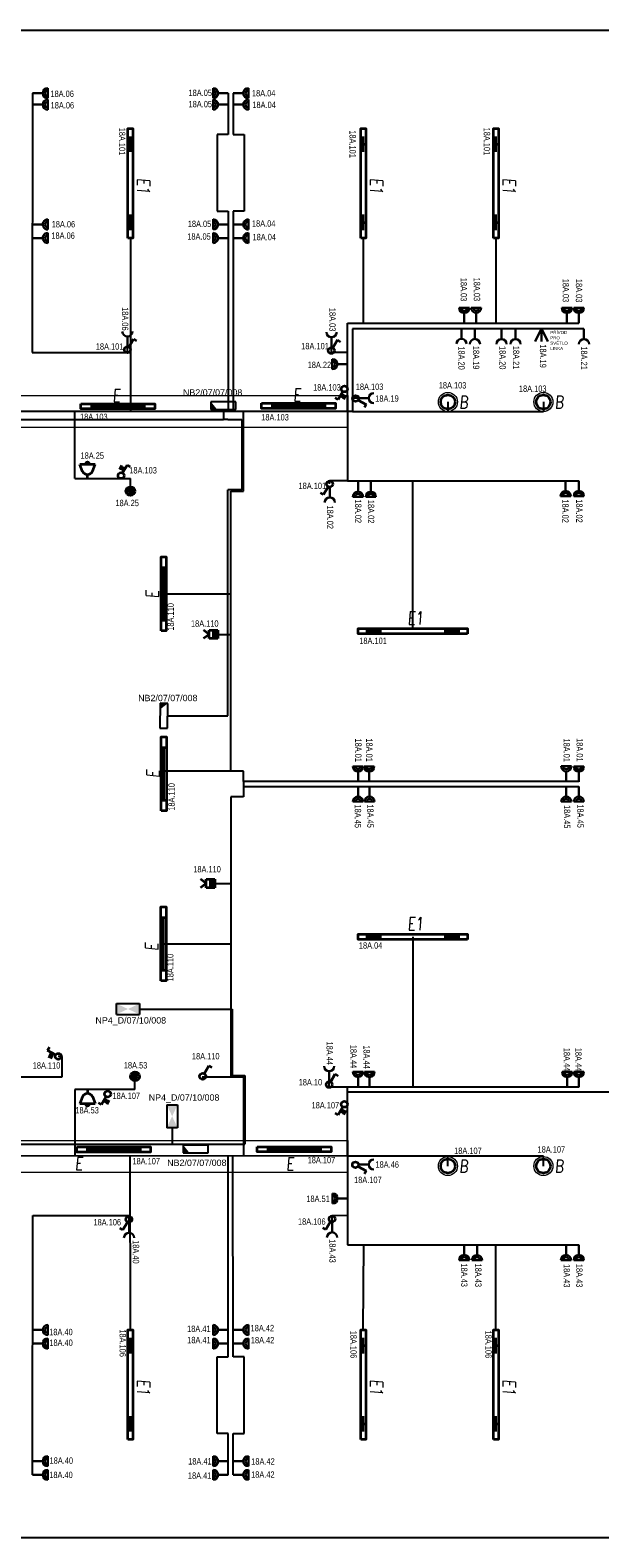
# Model space of a CAD drawing. Header units: millimetres. Extents: x 373037 to 693665, y 214892 to 273272.
# Tile 55 of 56: x 671476 to 680426, y 249592 to 273272. Entities that reach past the tile are written whole.
import ezdxf
from ezdxf.enums import TextEntityAlignment as Align

# ---------------------------------------------------------------- set-up
doc = ezdxf.new("R2010")
doc.units = ezdxf.units.MM
doc.header["$LTSCALE"] = 100
doc.layers.get('0').update_dxf_attribs({"linetype": 'CONTINUOUS'})
for name, color, linetype, lineweight in [('2DE_OBL', 91, 'CONTINUOUS', 35), ('2DE_OBL_L1', 91, 'CONTINUOUS', 35), ('CP_DETAL', 33, 'CONTINUOUS', 18), ('E_NOUZOVÉ+PP OSVĚTLENÍ', 60, 'CONTINUOUS', 25), ('E_SVĚTLA POPIS', 130, 'CONTINUOUS', 30), ('E_VEDENÍ SILNOPROUD', 50, 'CONTINUOUS', 25), ('E_VEDENÍ_CBS', 214, 'CONTINUOUS', 25), ('E_VYPINACE', 170, 'CONTINUOUS', 35), ('E_ZÁSUVKY POPIS', 111, 'CONTINUOUS', 30), ('E_ZÁSUVKY-DVOJITE', 7, 'CONTINUOUS', 30), ('E_ZÁSUVKY.OST.+VYVODY', 11, 'CONTINUOUS', 30), ('E_ŽLABY', 40, 'CONTINUOUS', 15), ('U1 LIGHTING', 10, 'CONTINUOUS', 35)]:
    doc.layers.add(name, color=color, linetype=linetype, lineweight=lineweight)
for name, color, linetype in [('BEZPECNOSTNE SVETLA', 80, 'CONTINUOUS'), ('E_RÁM', 253, 'CONTINUOUS'), ('GC3_MEP_E_LV_SECURITY LIGHT', 80, 'CONTINUOUS'), ('PIKTOGRAMY', 210, 'CONTINUOUS'), ('PRIPOJKA 230V', 1, 'CONTINUOUS'), ('ŽLAB', 7, 'CONTINUOUS')]:
    doc.layers.add(name, color=color, linetype=linetype)
doc.styles.add('ARIAL', font='arial.ttf')
doc.styles.add('CP_ATTR', font='ROMANS.SHX')
doc.styles.add('CS-ROMANS', font='romans.shx', dxfattribs={"width": 0.75, "oblique": 5})
doc.styles.get("Standard").update_dxf_attribs({"font": 'arial.ttf'})
doc.styles.add('V+P_01_B3_E_FP_001$0$BLOCK', font='romans.shx', dxfattribs={"width": 0.8})

# ---------------------------------------------------------------- blocks, each defined once
blk = doc.blocks.new('A$C3423193F')
at = {"color": 1, "linetype": 'ByBlock'}
for p, q in [((80, 240), (0, 240)), ((80, 240), (160, 240)), ((80, 160), (80, 0))]:
    blk.add_line(p, q, dxfattribs=at)
for radius in [80, 45.2]:
    blk.add_arc((80, 240), radius, 180, 0, dxfattribs=at)
blk = doc.blocks.new('zasuvka_jednoducha')
at = {"color": 1, "lineweight": 30}
blk.add_line((19281, 12983), (19281, 13143), dxfattribs=at)
blk.add_arc((19281, 12903), 80, 0, 180, dxfattribs=at)
blk = doc.blocks.new('E')
at = {"layer": 'U1 LIGHTING', "style": 'CS-ROMANS', "oblique": 5, "width": 0.75}
blk.add_text('E', height=200, dxfattribs=at).set_placement((229480, 21709))
blk = doc.blocks.new('*U24')
at = {"color": 0, "linetype": 'ByBlock'}
for p, q in [((24, 249.57), (96, 374.28)), ((96, 374.28), (143.56, 346.82))]:
    blk.add_line(p, q, dxfattribs=at)
blk.add_circle((0, 208), 48, dxfattribs=at)
blk = doc.blocks.new('tlacitko_prepinac_svetla')
at = {"layer": 'E_VYPINACE'}
for points in [[(16875, 8774), (16940, 8744)], [(16888, 8798), (16951, 8769)], [(16930, 8722), (16960, 8787)]]:
    blk.add_lwpolyline(points, dxfattribs=at)
at = {"layer": 'E_VYPINACE', "rotation": 180}
blk.add_blockref('*U24', (16937, 9090), dxfattribs=at)
blk = doc.blocks.new('*U30')
at = {"color": 0, "linetype": 'ByBlock'}
for p, q in [((24, 249.57), (96, 374.28)), ((96, 374.28), (143.56, 346.82))]:
    blk.add_line(p, q, dxfattribs=at)
blk.add_circle((0, 208), 48, dxfattribs=at)
blk = doc.blocks.new('prepinas-svetel-jednoduchy')
at = {"layer": 'E_VYPINACE', "rotation": 89.99999999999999}
blk.add_blockref('*U30', (208, 2), dxfattribs=at)
blk = doc.blocks.new('*U28', base_point=(57391, -22719))
at = {"lineweight": 30, "ltscale": 0.1}
for p, q in [((57291, -22519), (57391, -22719)), ((57391, -22719), (57391, -22519)), ((57391, -22719), (57491, -22519))]:
    blk.add_line(p, q, dxfattribs=at)
blk = doc.blocks.new('pripojka 230V')
at = {"layer": 'PRIPOJKA 230V', "color": 1, "xscale": -1}
blk.add_blockref('*U28', (0, -2, -40), dxfattribs=at)
blk = doc.blocks.new('*U32', base_point=(28429, 5840))
at = {"linetype": 'ByBlock'}
blk.add_hatch(color=0, dxfattribs=at).paths.add_polyline_path([(28362, 5840), (28497, 5840), (28497, 5772), (28362, 5772)])
at = {"color": 0, "linetype": 'ByBlock'}
for p, q in [((28429, 5907), (28362, 5997)), ((28429, 5907), (28497, 5997)), ((28362, 5907), (28497, 5907)), ((28362, 5772), (28362, 5907)), ((28362, 5840), (28497, 5840)), ((28497, 5772), (28362, 5772)), ((28497, 5907), (28497, 5772))]:
    blk.add_line(p, q, dxfattribs=at)
blk = doc.blocks.new('pohybove-cidlo-svetla')
at = {"layer": 'E_VYPINACE', "rotation": 180}
blk.add_blockref('*U32', (-1, 30), dxfattribs=at)
blk = doc.blocks.new('2DELLI009_CZ')
for p, q in [((-0.5, 0.1), (-0.5, -0.1)), ((-0.5, 0), (0.5, 0)), ((0.5, 0.1), (0.5, -0.1))]:
    blk.add_line(p, q)
blk.add_lwpolyline([(-0.7, 0.2), (0.7, 0.2), (0.7, -0.2), (-0.7, -0.2)], close=True)
at = {"linetype": 'ByBlock', "style": 'CP_ATTR', "flags": 9}
for tag, p in [('NAME', (-0.092, -0.018)), ('GROUP', (-0.092, -0.018)), ('NUMBER', (-0.092, -0.018)), ('PRODUCER', (-0.092, -0.018)), ('ARTICLE', (-0.092, -0.018)), ('CHARACTER', (-0.092, -0.018)), ('VOLTAGE', (-0.092, -0.019)), ('WEIGHT', (-0.092, -0.018)), ('OTHER', (-0.092, -0.018)), ('PRODUCT-TYPE', (-0.092, -0.019)), ('ORDER-NO', (-0.092, -0.019)), ('POWER', (-0.092, -0.019))]:
    blk.add_attdef(tag, text='', height=0.00005, dxfattribs=at).set_placement(p, align=Align.MIDDLE_LEFT)
blk = doc.blocks.new('*U283')
at = {"layer": 'GC3_MEP_E_LV_SECURITY LIGHT', "linetype": 'ByBlock'}
for p, q in [((135, 59), (-255, 61)), ((-255, 61), (-255, -59)), ((135, -61), (135, 59)), ((-255, -59), (135, -61))]:
    blk.add_line(p, q, dxfattribs=at)
at = {"layer": 'GC3_MEP_E_LV_SECURITY LIGHT'}
blk.add_solid([(-255, 61), (-255, -59), (-158, -60)], dxfattribs=at)
at = {"layer": 'BEZPECNOSTNE SVETLA', "style": 'ARIAL'}
blk.add_attdef('BEZ.SV', (52, -54), '', height=100, dxfattribs=at)
blk = doc.blocks.new('*U285')
at = {"layer": 'GC3_MEP_E_LV_SECURITY LIGHT', "linetype": 'ByBlock'}
for p, q in [((-118, 196), (-122, -194)), ((2, 194), (-118, 196)), ((-2, -196), (2, 194)), ((-122, -194), (-2, -196))]:
    blk.add_line(p, q, dxfattribs=at)
at = {"layer": 'GC3_MEP_E_LV_SECURITY LIGHT'}
blk.add_solid([(2, 194), (-118, 196), (-119, 99)], dxfattribs=at)
at = {"layer": 'BEZPECNOSTNE SVETLA', "style": 'ARIAL'}
blk.add_attdef('BEZ.SV', (52, -54), '', height=100, dxfattribs=at)
blk = doc.blocks.new('V+P_01_B3_E_FP_001$0$E-LI-35')
at = {"layer": 'E_NOUZOVÉ+PP OSVĚTLENÍ', "linetype": 'ByBlock'}
for p, q in [((-10.9, -1.9), (10.9, -1.9)), ((-10.9, -12.1), (-10.9, -1.9)), ((-10.9, -12.1), (10.9, -12.1)), ((10.9, -1.9), (10.9, -12.1))]:
    blk.add_line(p, q, dxfattribs=at)
at = {"layer": 'E_NOUZOVÉ+PP OSVĚTLENÍ'}
blk.add_solid([(-10.9, -12.1), (-10.9, -1.9), (10.9, -1.9), (10.9, -12.1)], dxfattribs=at)
at = {"layer": 'E_NOUZOVÉ+PP OSVĚTLENÍ', "style": 'V+P_01_B3_E_FP_001$0$BLOCK', "width": 0.8, "flags": 8}
for tag, p in [('DIVERS.1', (-17.9, -2.1)), ('DIVERS.2', (-16.4, -12))]:
    blk.add_attdef(tag, text='', height=7.25, dxfattribs=at).set_placement(p, align=Align.RIGHT)
at = {"layer": 'E_NOUZOVÉ+PP OSVĚTLENÍ', "style": 'V+P_01_B3_E_FP_001$0$BLOCK', "width": 0.8}
for tag, p, height, flags in [('BLOCKNAME', (-6.8, -1.4), 2.54, 3), ('LEISTUNG', (13.3, -12), 7.25, 8)]:
    blk.add_attdef(tag, p, '', height=height, dxfattribs=dict(at, flags=flags))
blk.add_attdef('STROMKREIS', text='', height=7.25, dxfattribs=at).set_placement((-11.8, -23.8), align=Align.BOTTOM_CENTER)
blk = doc.blocks.new('*U286')
at = {"layer": 'GC3_MEP_E_LV_SECURITY LIGHT', "xscale": 16.54563019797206, "yscale": 16.54563022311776, "zscale": 16.54563022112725, "rotation": 270.0000000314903}
blk.add_blockref('V+P_01_B3_E_FP_001$0$E-LI-35', (116, 0), dxfattribs=at)
at = {"layer": 'PIKTOGRAMY', "style": 'ARIAL'}
blk.add_attdef('PIKTOGRAM', (162, -40), '', height=100, dxfattribs=at)
blk = doc.blocks.new('*U287')
at = {"layer": 'GC3_MEP_E_LV_SECURITY LIGHT', "xscale": 16.54563019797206, "yscale": 16.54563022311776, "zscale": 16.54563022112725}
blk.add_blockref('V+P_01_B3_E_FP_001$0$E-LI-35', (0, 116), dxfattribs=at)
at = {"layer": 'PIKTOGRAMY', "style": 'ARIAL'}
blk.add_attdef('PIKTOGRAM', (162, -40), '', height=100, dxfattribs=at)
blk = doc.blocks.new('2DELLI018_CZ')
for p, q in [((-0.6, 0), (-0.4, 0)), ((-0.5, 0.1), (-0.5, -0.1)), ((0.4, 0), (0.6, 0)), ((0.5, 0.1), (0.5, -0.1))]:
    blk.add_line(p, q)
blk.add_lwpolyline([(-0.7, 0.2), (0.7, 0.2), (0.7, -0.2), (-0.7, -0.2)], close=True)
at = {"linetype": 'ByBlock', "style": 'CP_ATTR', "flags": 9}
for tag, p in [('NAME', (-0.092, -0.018)), ('GROUP', (-0.092, -0.018)), ('NUMBER', (-0.092, -0.018)), ('PRODUCER', (-0.092, -0.018)), ('ARTICLE', (-0.092, -0.018)), ('CHARACTER', (-0.092, -0.018)), ('VOLTAGE', (-0.092, -0.019)), ('WEIGHT', (-0.092, -0.018)), ('OTHER', (-0.092, -0.018)), ('PRODUCT-TYPE', (-0.092, -0.019)), ('ORDER-NO', (-0.092, -0.019)), ('POWER', (-0.092, -0.019))]:
    blk.add_attdef(tag, text='', height=0.00005, dxfattribs=at).set_placement(p, align=Align.MIDDLE_LEFT)
blk = doc.blocks.new('E1')
at = {"layer": 'U1 LIGHTING', "style": 'CS-ROMANS', "oblique": 5, "width": 0.75}
blk.add_text('E1', height=200, dxfattribs=at).set_placement((229480, 21709))
blk = doc.blocks.new('2DELPH010_CZ')
blk.add_ellipse((0, 0), major_axis=(-0.053, 0.053), ratio=1, start_param=3.926991, end_param=10.210176)
at = {"layer": 'CP_DETAL'}
blk.add_ellipse((0, 0), major_axis=(-0.0707, 0.0707), ratio=1, start_param=3.926991, end_param=10.210176, dxfattribs=at)
at = {"linetype": 'ByBlock', "style": 'CP_ATTR', "flags": 9}
for tag in ['NAME', 'GROUP', 'NUMBER', 'PRODUCER', 'ARTICLE', 'PRODUCT-TYPE', 'ORDER-NO', 'CHARACTER', 'POWER', 'VOLTAGE', 'WEIGHT', 'OTHER']:
    blk.add_attdef(tag, text='', height=0.00000005, dxfattribs=at).set_placement((0, 0), align=Align.MIDDLE_LEFT)
blk = doc.blocks.new('B')
at = {"layer": 'U1 LIGHTING', "style": 'CS-ROMANS', "oblique": 5, "width": 0.75}
blk.add_text('B', height=200, dxfattribs=at).set_placement((229480, 21709))
blk = doc.blocks.new('*U290')
for p, q in [((0, -250), (0, 250)), ((0, 250), (7512.5, 250)), ((7512.5, 250), (7512.5, -250)), ((7512.5, -250), (0, -250))]:
    blk.add_line(p, q)
at = {"style": 'CP_ATTR', "flags": 9}
for tag in ['NAME', 'PRODUCER', 'PRODUCT-TYPE', 'ARTICLE', 'FLOW', 'NUMBER', 'SYSTEM', 'FORM', 'SIZE', 'OTHER']:
    blk.add_attdef(tag, (0, 0), '', height=0.0001, dxfattribs=at)
blk = doc.blocks.new('CPEL_3386')
blk.add_hatch(color=256).paths.add_polyline_path([(-0.2, 0, 1), (0.2, 0, 1)])
for radius in [0.35, 0.2]:
    blk.add_circle((0, 0), radius)
at = {"linetype": 'ByBlock', "style": 'CP_ATTR', "flags": 9}
for tag in ['NAME', 'GROUP', 'NUMBER', 'PRODUCER', 'ARTICLE', 'PRODUCT-TYPE', 'ORDER-NO', 'CHARACTER', 'POWER', 'VOLTAGE', 'WEIGHT', 'OTHER']:
    blk.add_attdef(tag, text='', height=0.00005, dxfattribs=at).set_placement((-0.09, -0.02), align=Align.MIDDLE_LEFT)
blk = doc.blocks.new('CPEL_1003')
for p, q in [((0, 0), (0, -0.3)), ((-0.4, -0.55), (-0.6, -1.1)), ((-0.6, -1.1), (0.6, -1.1)), ((0.4, -0.55), (0.6, -1.1))]:
    blk.add_line(p, q)
blk.add_circle((0, -1.2), 0.1)
blk.add_arc((0, -0.75), 0.445, 25.9892, 154.0108)
at = {"linetype": 'ByBlock', "style": 'CP_ATTR', "flags": 9}
for tag in ['NAME', 'GROUP', 'NUMBER', 'PRODUCER', 'ARTICLE', 'PRODUCT-TYPE', 'ORDER-NO', 'CHARACTER', 'POWER', 'VOLTAGE', 'WEIGHT', 'OTHER']:
    blk.add_attdef(tag, text='', height=0.00005, dxfattribs=at).set_placement((-0.09, -0.02), align=Align.MIDDLE_LEFT)
blk = doc.blocks.new('*U294')
for p, q in [((0, -250), (0, 250)), ((0, 250), (6662.5, 250)), ((6662.5, 250), (6662.5, -250)), ((6662.5, -250), (0, -250))]:
    blk.add_line(p, q)
at = {"style": 'CP_ATTR', "flags": 9}
for tag in ['NAME', 'PRODUCER', 'PRODUCT-TYPE', 'ARTICLE', 'FLOW', 'NUMBER', 'SYSTEM', 'FORM', 'SIZE', 'OTHER']:
    blk.add_attdef(tag, (0, 0), '', height=0.0001, dxfattribs=at)

msp = doc.modelspace()

# ---------------------------------------------------------------- linework, layer by layer
at = {"layer": 'E_RÁM', "color": 252, "true_color": 0x939598}
msp.add_lwpolyline([(681617, 249592), (655037, 249592), (655037, 273272), (681617, 273272)], close=True, dxfattribs=at)
at = {"layer": 'E_VEDENÍ SILNOPROUD'}
for p, q in [((671514, 272282), (671509, 268207)), ((674589, 272282), (674589, 271635)), ((674664, 272282), (674664, 271635)), ((674589, 271635), (674414, 271635)), ((674414, 271635), (674414, 270672)), ((674664, 271635), (674839, 271635)), ((674839, 271635), (674839, 270430)), ((674414, 270672), (674414, 270430)), ((674414, 270430), (674589, 270430)), ((674589, 270430), (674589, 267282)), ((674839, 270430), (674664, 270430)), ((674664, 270430), (674664, 267282)), ((673052, 270007), (673052, 268207)), ((676710, 270007), (676710, 268670)), ((678794, 270007), (678794, 268670)), ((676464, 267282), (676464, 268670)), ((676464, 268670), (680096, 268670)), ((680177, 268581), (676539, 268581)), ((676539, 268581), (676539, 267282)), ((673003, 268301), (673003, 268207)), ((671509, 268207), (673003, 268207)), ((673003, 268207), (673052, 268207)), ((673052, 268207), (673052, 267282)), ((676212, 268207), (676212, 268290)), ((676464, 268207), (676212, 268207)), ((676635, 267491), (676539, 267491)), ((678039, 267432), (678039, 267282)), ((679539, 267432), (679539, 267282)), ((676539, 267282), (661001, 267282)), ((672177, 266232), (672177, 267282)), ((674827, 266195), (674827, 267282)), ((676464, 267282), (676464, 266195)), ((676539, 267282), (679539, 267282)), ((672177, 266232), (673052, 266232)), ((673052, 266032), (673052, 266232)), ((674827, 266032), (674827, 266195)), ((676464, 266195), (676181, 266195)), ((676181, 266144), (676181, 266195)), ((676464, 266195), (680096, 266195)), ((677487, 263872), (677487, 266195)), ((674627, 261632), (674627, 266032)), ((674627, 266032), (674827, 266032)), ((673574, 264420), (674627, 264420)), ((674426, 263782), (674627, 263782)), ((674627, 261632), (673577, 261632)), ((674827, 261632), (674627, 261632)), ((674827, 261470), (674827, 261632)), ((680096, 261470), (674827, 261470)), ((674827, 261470), (674827, 261395)), ((674827, 261232), (674627, 261232)), ((674627, 261232), (674627, 256832)), ((674827, 261395), (674827, 261232)), ((674827, 261395), (680097, 261395)), ((674376, 259868), (674627, 259868)), ((673572, 258921), (674627, 258921)), ((677487, 259032), (677487, 256670)), ((671977, 257154), (671917, 257154)), ((671977, 256832), (671977, 257154)), ((670927, 256832), (671977, 256832)), ((673122, 256632), (673122, 256840)), ((674177, 256832), (674627, 256832)), ((674627, 256832), (674827, 256832)), ((674827, 256832), (674827, 255594)), ((676174, 256670), (676174, 256759)), ((672177, 256632), (672177, 255592)), ((673122, 256632), (672177, 256632)), ((680096, 256670), (676174, 256669)), ((676464, 255586), (676464, 256670)), ((676464, 256595), (680596, 256595)), ((661069, 255585), (676464, 255595)), ((673052, 252857), (673050, 255593)), ((674589, 252435), (674587, 255594)), ((674664, 252435), (674662, 255594)), ((676464, 255595), (676464, 254195)), ((679539, 255586), (676464, 255586)), ((678039, 255432), (678039, 255586)), ((679539, 255432), (679539, 255586)), ((679539, 255432), (679539, 255432)), ((671514, 250582), (671519, 254657)), ((671519, 254657), (673051, 254657)), ((673031, 254544), (673031, 254657)), ((676219, 254657), (676461, 254661)), ((676219, 254552), (676219, 254657)), ((676464, 254195), (680096, 254195)), ((676710, 252857), (676720, 254195)), ((678794, 252857), (678794, 254195)), ((674414, 251230), (674414, 252435)), ((674414, 252435), (674589, 252435)), ((674840, 252435), (674664, 252435)), ((674840, 251230), (674840, 252435)), ((674589, 251230), (674414, 251230)), ((674589, 250582), (674589, 251230)), ((674664, 250582), (674664, 251230)), ((674664, 251230), (674840, 251230))]:
    msp.add_line(p, q, dxfattribs=at)
at = {"layer": 'E_VEDENÍ_CBS'}
for p, q in [((661199, 267157), (674512, 267157)), ((674512, 267314), (674512, 267157)), ((674583, 267157), (674512, 267157)), ((674583, 267157), (674802, 267157)), ((674802, 267157), (674802, 266050)), ((674583, 262504), (674583, 266050)), ((674802, 266050), (674583, 266050)), ((673636, 262504), (674583, 262504)), ((673193, 257898), (674527, 257898)), ((674527, 257898), (674652, 257898)), ((674627, 257898), (674627, 257898)), ((674652, 257898), (674652, 256856)), ((674652, 256856), (674848, 256856)), ((674848, 256856), (674848, 255774)), ((673707, 256033), (673707, 255774)), ((661199, 255774), (673707, 255774)), ((673707, 255774), (674848, 255774)), ((674078, 255759), (674078, 255774))]:
    msp.add_line(p, q, dxfattribs=at)
at = {"layer": 'E_ŽLABY'}
msp.add_line((673579, 263838), (673579, 263832), dxfattribs=at)

# ---------------------------------------------------------------- block references
at = {"rotation": 270}
for p in [(651450, 500429), (655108, 500429), (657192, 500429), (651450, 481559), (655108, 481559), (657192, 481559)]:
    msp.add_blockref('E1', p, dxfattribs=at)
for p in [(447924, 242230), (447924, 237430)]:
    msp.add_blockref('E1', p)
at = {"layer": '2DE_OBL', "xscale": 1228.571428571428, "yscale": 200, "zscale": 1000}
for p, rotation in [((673052, 270867), 89.99999999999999), ((676710, 270867), 89.99999999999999), ((678794, 270867), 89.99999999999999), ((677487, 263832), 180), ((677487, 259032), 180), ((673052, 251997), 89.99999999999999), ((676710, 251997), 89.99999999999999), ((678794, 251997), 89.99999999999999)]:
    msp.add_blockref('2DELLI018_CZ', p, dxfattribs=dict(at, rotation=rotation))
at = {"layer": '2DE_OBL', "xscale": 1500, "yscale": 1500, "zscale": 252.5252525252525}
for p in [(678039, 267432), (679539, 267432), (678039, 255432), (679539, 255432)]:
    msp.add_blockref('2DELPH010_CZ', p, dxfattribs=at)
at = {"layer": '2DE_OBL_L1', "xscale": 828.5714285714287, "yscale": 200, "zscale": 1000}
for p in [(672853, 267363), (675691, 267371), (672789, 255691), (675623, 255695)]:
    msp.add_blockref('2DELLI009_CZ', p, dxfattribs=at)
at = {"layer": '2DE_OBL_L1', "xscale": 828.5714285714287, "yscale": 200, "zscale": 1000, "rotation": 90}
for p in [(673574, 264420), (673577, 261591), (673572, 258921)]:
    msp.add_blockref('2DELLI009_CZ', p, dxfattribs=at)
at = {"layer": 'E_NOUZOVÉ+PP OSVĚTLENÍ'}
ref = msp.add_blockref('*U283', (674572, 267374), dxfattribs=at)
ref.add_attrib('BEZ.SV', 'NB2/07/07/008', (673877, 267532), dxfattribs={"layer": 'BEZPECNOSTNE SVETLA', "height": 100, "style": 'ARIAL'})
ref = msp.add_blockref('*U285', (673636, 262504), dxfattribs=at)
ref.add_attrib('BEZ.SV', 'NB2/07/07/008', (673173, 262733), dxfattribs={"layer": 'BEZPECNOSTNE SVETLA', "height": 100, "style": 'ARIAL'})
ref = msp.add_blockref('*U287', (673013, 257898), dxfattribs=at)
ref.add_attrib('PIKTOGRAM', 'NP4_D/07/10/008', (672502, 257670), dxfattribs={"height": 100, "style": 'ARIAL'})
ref = msp.add_blockref('*U286', (673707, 256213), dxfattribs=at)
ref.add_attrib('PIKTOGRAM', 'NP4_D/07/10/008', (673339, 256458), dxfattribs={"height": 100, "style": 'ARIAL'})
ref = msp.add_blockref('*U283', (674137, 255699), dxfattribs=at)
ref.add_attrib('BEZ.SV', 'NB2/07/07/008', (673629, 255433), dxfattribs={"layer": 'BEZPECNOSTNE SVETLA', "height": 100, "style": 'ARIAL'})
at = {"layer": 'E_VYPINACE'}
for name, p, rotation in [('prepinas-svetel-jednoduchy', (673003, 268254), 270), ('prepinas-svetel-jednoduchy', (676206, 268240), 270), ('tlacitko_prepinac_svetla', (689842, 275158), 180), ('prepinas-svetel-jednoduchy', (676183, 266143), 89.99999999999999), ('prepinas-svetel-jednoduchy', (674185, 256841), 270), ('prepinas-svetel-jednoduchy', (676172, 256712), 270), ('prepinas-svetel-jednoduchy', (673030, 254594), 89.99999999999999), ('prepinas-svetel-jednoduchy', (676222, 254601), 89.99999999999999)]:
    msp.add_blockref(name, p, dxfattribs=dict(at, rotation=rotation))
at = {"layer": 'E_VYPINACE', "xscale": 200, "yscale": 200, "zscale": 200, "rotation": 180}
msp.add_blockref('CPEL_1003', (672377, 266232), dxfattribs=at)
at = {"layer": 'E_VYPINACE', "xscale": 200, "yscale": 200, "zscale": 200}
for name, p in [('CPEL_3386', (673052, 266032)), ('CPEL_3386', (673122, 256840)), ('CPEL_1003', (672377, 256632))]:
    msp.add_blockref(name, p, dxfattribs=at)
at = {"layer": 'E_VYPINACE'}
msp.add_blockref('tlacitko_prepinac_svetla', (655758, 247681), dxfattribs=at)
at = {"layer": 'E_ZÁSUVKY-DVOJITE'}
for p, rotation in [((671514, 272362), 270), ((674664, 272362), 270), ((671514, 272182), 270), ((674664, 272182), 270), ((674589, 270141), 89.99999999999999), ((674589, 269927), 89.99999999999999), ((679969, 266195), 180), ((680176, 266195), 180), ((676707, 261395), 180), ((671514, 252937), 270), ((674589, 252777), 89.99999999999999), ((674664, 252937), 270), ((671514, 252723), 270), ((674589, 252563), 89.99999999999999), ((674664, 252723), 270), ((671514, 250876), 270), ((674589, 250716), 89.99999999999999), ((674664, 250876), 270), ((671514, 250662), 270), ((674589, 250502), 89.99999999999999), ((674664, 250662), 270)]:
    msp.add_blockref('A$C3423193F', p, dxfattribs=dict(at, rotation=rotation))
at = {"layer": 'E_ZÁSUVKY-DVOJITE', "xscale": -1}
for p, rotation in [((674589, 272362), 89.99999999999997), ((674589, 272182), 89.99999999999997), ((671514, 270141), 269.9999999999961), ((674664, 270141), 269.9999999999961), ((671514, 269927), 269.9999999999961), ((674664, 269927), 269.9999999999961), ((676463, 268107), 89.99999999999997), ((676547, 266184), 180), ((676748, 266182), 180), ((676727, 261395), 180), ((679819, 261395), 180), ((680016, 261395), 180), ((676467, 255002), 89.99999999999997), ((678216, 254195), 180), ((678417, 254193), 180), ((679815, 254195), 180), ((680016, 254195), 180)]:
    msp.add_blockref('A$C3423193F', p, dxfattribs=dict(at, rotation=rotation))
at = {"layer": 'E_ZÁSUVKY-DVOJITE'}
for p in [(678216, 268670), (678404, 268673), (679829, 268670), (680016, 268670), (676547, 261468), (676723, 261468), (679819, 261470), (680016, 261467), (676547, 256670), (676727, 256670), (679832, 256670), (680016, 256670)]:
    msp.add_blockref('A$C3423193F', p, dxfattribs=at)
at = {"layer": 'E_ZÁSUVKY.OST.+VYVODY', "color": 1}
for name, p, rotation in [('zasuvka_jednoducha', (692285, 281444), 180), ('zasuvka_jednoducha', (695493, 281433), 180), ('zasuvka_jednoducha', (689779, 248210), 89.99999999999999), ('tlacitko_prepinac_svetla', (663035, 274090), 270), ('zasuvka_jednoducha', (695454, 269905), 180), ('zasuvka_jednoducha', (689778, 236174), 89.99999999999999)]:
    msp.add_blockref(name, p, dxfattribs=dict(at, rotation=rotation))
for name, p in [('zasuvka_jednoducha', (658972, 255440)), ('zasuvka_jednoducha', (659183, 255439)), ('zasuvka_jednoducha', (659600, 255438)), ('zasuvka_jednoducha', (659821, 255438)), ('zasuvka_jednoducha', (660896, 255437)), ('tlacitko_prepinac_svetla', (659476, 258755)), ('zasuvka_jednoducha', (656902, 252951)), ('tlacitko_prepinac_svetla', (659475, 247520)), ('zasuvka_jednoducha', (653749, 241400)), ('zasuvka_jednoducha', (656938, 241408))]:
    msp.add_blockref(name, p, dxfattribs=at)
at = {"layer": 'E_ZÁSUVKY.OST.+VYVODY', "rotation": 180}
msp.add_blockref('pripojka 230V', (679511, 268582), dxfattribs=at)
at = {"layer": 'E_ŽLABY'}
for name, p in [('*U294', (669802, 267282)), ('B', (448739, 245620)), ('B', (450239, 245620)), ('*U290', (668952, 255581)), ('B', (448739, 233620)), ('B', (450239, 233620))]:
    msp.add_blockref(name, p, dxfattribs=at)
at = {"layer": 'U1 LIGHTING'}
for p in [(443290, 245724), (446128, 245735), (442700, 233661), (446019, 233659)]:
    msp.add_blockref('E', p, dxfattribs=at)
at = {"layer": 'U1 LIGHTING', "rotation": 90}
for p in [(695209, 34869), (695216, 32052), (695199, 29334)]:
    msp.add_blockref('E', p, dxfattribs=at)
at = {"layer": 'ŽLAB'}
for name, p, rotation in [('prepinas-svetel-jednoduchy', (676588, 267489), 180), ('pohybove-cidlo-svetla', (674328, 263781), 269.9999999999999), ('pohybove-cidlo-svetla', (674278, 259867), 269.9999999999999), ('prepinas-svetel-jednoduchy', (676587, 255453), 180)]:
    msp.add_blockref(name, p, dxfattribs=dict(at, rotation=rotation))

# ---------------------------------------------------------------- texts
at = {"layer": 'E_SVĚTLA POPIS', "width": 0.8}
for s, rotation, p in [('18A.101', 270, (672872, 271740)), ('18A.101', 270, (676493, 271699)), ('18A.101', 270, (678603, 271741)), ('18A.110', 90, (673734, 263840)), ('18A.110', 90, (673747, 261013)), ('18A.110', 90, (673728, 258332)), ('18A.106', 270, (672881, 252867)), ('18A.106', 270, (676508, 252845)), ('18A.106', 270, (678628, 252847))]:
    msp.add_text(s, height=100, rotation=rotation, dxfattribs=at).set_placement(p)
for s, p in [('18A.101', (672508, 268254)), ('18A.101', (675735, 268260)), ('18A.103', (675922, 267612)), ('18A.103', (676592, 267622)), ('18A.103', (677896, 267644)), ('18A.103', (679155, 267591)), ('18A.103', (672260, 267149)), ('18A.103', (675107, 267142)), ('18A.103', (673034, 266309)), ('18A.101', (675693, 266065)), ('18A.110', (674003, 263902)), ('18A.101', (676647, 263631)), ('18A.110', (674039, 260044)), ('18A.04', (676641, 258847)), ('18A.110', (674018, 257107)), ('18A.110', (671517, 256962)), ('18A.10', (675695, 256698)), ('18A.107', (672770, 256485)), ('18A.107', (675898, 256337)), ('18A.107', (679448, 255643)), ('18A.107', (673083, 255459)), ('18A.107', (675836, 255476)), ('18A.107', (678137, 255622)), ('18A.107', (676565, 255164)), ('18A.106', (672471, 254499)), ('18A.106', (675684, 254510))]:
    msp.add_text(s, height=100, dxfattribs=at).set_placement(p)
at = {"layer": 'E_ZÁSUVKY POPIS', "width": 0.8}
for s, p in [('18A.06', (671795, 272223)), ('18A.05', (673964, 272238)), ('18A.04', (674961, 272232)), ('18A.06', (671798, 272042)), ('18A.05', (673965, 272061)), ('18A.04', (674967, 272049)), ('18A.06', (671815, 270174)), ('18A.05', (673953, 270180)), ('18A.04', (674961, 270186)), ('18A.06', (671810, 269995)), ('18A.05', (673945, 269982)), ('18A.04', (674970, 269973)), ('18A.22', (675836, 267965)), ('18A.19', (676898, 267437)), ('18A.25', (672268, 266540)), ('18A.25', (672816, 265796)), ('18A.53', (672948, 256964)), ('18A.53', (672187, 256258)), ('18A.46', (676901, 255406)), ('18A.51', (675815, 254868)), ('18A.41', (673942, 252825)), ('18A.42', (674940, 252837)), ('18A.40', (671776, 252775)), ('18A.40', (671778, 252607)), ('18A.41', (673944, 252649)), ('18A.42', (674944, 252648)), ('18A.40', (671782, 250756)), ('18A.41', (673959, 250744)), ('18A.42', (674950, 250743)), ('18A.40', (671777, 250531)), ('18A.41', (673955, 250520)), ('18A.42', (674948, 250536))]:
    msp.add_text(s, height=100, dxfattribs=at).set_placement(p)
for s, p in [('18A.03', (678239, 269382)), ('18A.03', (678446, 269385)), ('18A.03', (679842, 269368)), ('18A.03', (680049, 269365)), ('18A.06', (672919, 268922)), ('18A.03', (676177, 268910)), ('18A.20', (678204, 268306)), ('18A.19', (678433, 268313)), ('18A.20', (678849, 268311)), ('18A.21', (679062, 268313)), ('18A.19', (679484, 268337)), ('18A.21', (680129, 268306)), ('18A.02', (676140, 265806)), ('18A.02', (676581, 265899)), ('18A.02', (676782, 265894)), ('18A.02', (679836, 265902)), ('18A.02', (680054, 265904)), ('18A.01', (676755, 262149)), ('18A.01', (680060, 262152)), ('18A.01', (676582, 262147)), ('18A.01', (679856, 262147)), ('18A.45', (676576, 261110)), ('18A.45', (676771, 261112)), ('18A.45', (679862, 261102)), ('18A.45', (680072, 261112)), ('18A.44', (676132, 257387)), ('18A.44', (676508, 257336)), ('18A.44', (676713, 257328)), ('18A.44', (679859, 257289)), ('18A.44', (680042, 257289)), ('18A.40', (673089, 254268)), ('18A.43', (676177, 254282)), ('18A.43', (678246, 253902)), ('18A.43', (678467, 253900)), ('18A.43', (679858, 253893)), ('18A.43', (680055, 253895))]:
    msp.add_text(s, height=100, rotation=270, dxfattribs=at).set_placement(p)
at = {"layer": 'E_ZÁSUVKY POPIS', "insert": (679647, 268548), "char_height": 50, "attachment_point": 1}
msp.add_mtext_dynamic_manual_height_columns('PŘÍVOD PRO SVĚTLO\\PLINKA', width=210, gutter_width=12.5, heights=[0], dxfattribs=at)

doc.saveas('drawing.dxf')
